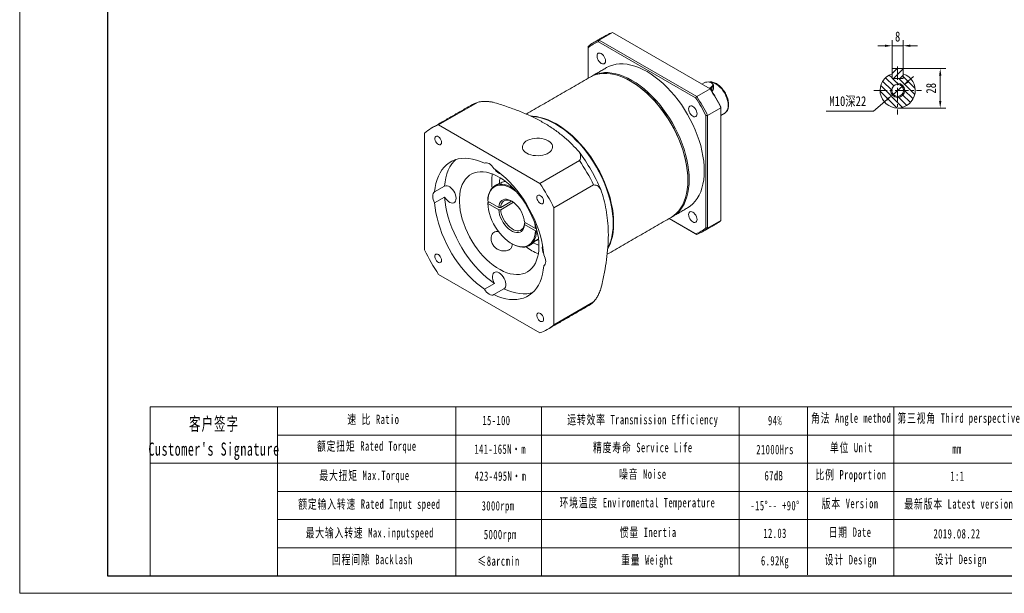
# Model space of a CAD drawing. Header units: millimetres. Extents: x -162 to 887, y -159 to 583.
# Tile 1 of 3: x -162 to 537, y -159 to 249. Entities that reach past the tile are written whole.
import ezdxf

# ---------------------------------------------------------------- set-up
doc = ezdxf.new("R2010")
doc.units = ezdxf.units.MM
doc.header["$LTSCALE"] = 1.5
doc.linetypes.add('CENTER', pattern=[10.16, 6.35, -1.27, 1.27, -1.27])
doc.layers.get('0').update_dxf_attribs({"lineweight": 18})
for name, color, linetype, lineweight in [('3中心线层', 1, 'CENTER', 18), ('5剖面线层', 2, 'Continuous', 18), ('7标注层', 4, 'Continuous', 18), ('SLD-0', 7, 'Continuous', 18), ('图框_外框线', 7, 'Continuous', 18)]:
    doc.layers.add(name, color=color, linetype=linetype, lineweight=lineweight)
doc.styles.add('TH_GBDIM', font='txt', dxfattribs={"width": 0.8})
doc.styles.add('标准', font='txt', dxfattribs={"width": 0.667})
doc.dimstyles.new('TH_GBDIM', dxfattribs={"dimscale": 2, "dimtxt": 3.5, "dimasz": 2.5, "dimexe": 2, "dimexo": 0, "dimgap": 1.5, "dimtad": 1, "dimdec": 1, "dimdsep": 46, "dimtxsty": 'TH_GBDIM', "dimcen": 2.5, "dimdle": 5, "dimclrd": 4, "dimclre": 4, "dimclrt": 3, "dimadec": 0, "dimazin": 2, "dimtfac": 0.714286, "dimtdec": 1, "dimtmove": 0, "dimatfit": 3, "dimfxl": 1, "dimtolj": 1, "dimarcsym": 0})

# ---------------------------------------------------------------- blocks, each defined once
blk = doc.blocks.new('*X3')
at = {"layer": '7标注层', "transparency": 16777216}
for points in [[(468.31, 205.59), (469.4, 204.33), (465.07, 201.69)], [(453.18, 192.51), (454.27, 191.25), (457.51, 195.15)]]:
    blk.add_hatch(color=4, dxfattribs=at).paths.add_polyline_path(points, flags=0)
at = {"layer": '7标注层', "color": 4, "transparency": 16777216}
for p, q in [((468.85, 204.96), (472.63, 208.23)), ((465.07, 201.69), (457.51, 195.15)), ((444.25, 183.67), (453.73, 191.88)), ((410.5, 183.67), (444.25, 183.67))]:
    blk.add_line(p, q, dxfattribs=at)
at = {"layer": '7标注层', "color": 3, "transparency": 16777216, "insert": (425.87, 190.44), "char_height": 7, "width": 54.5689, "attachment_point": 5, "style": 'TH_GBDIM'}
blk.add_mtext('M10深22', dxfattribs=at)
blk = doc.blocks.new('*X4')
at = {"layer": '7标注层', "transparency": 16777216}
for points in [[(490.69, 208.92), (492.36, 208.92), (491.53, 213.92)], [(490.69, 190.92), (492.36, 190.92), (491.53, 185.92)]]:
    blk.add_hatch(color=4, dxfattribs=at).paths.add_polyline_path(points, flags=0)
at = {"layer": '7标注层', "color": 4, "transparency": 16777216}
for p, q in [((465.29, 213.92), (495.53, 213.92)), ((491.53, 208.92), (491.53, 190.92)), ((461.29, 185.92), (495.53, 185.92))]:
    blk.add_line(p, q, dxfattribs=at)
at = {"layer": '7标注层', "color": 3, "transparency": 16777216, "insert": (485.03, 199.92), "char_height": 7, "width": 14.1867, "attachment_point": 5, "rotation": 90, "style": 'TH_GBDIM'}
blk.add_mtext('28', dxfattribs=at)
blk = doc.blocks.new('*X5')
at = {"layer": '7标注层', "transparency": 16777216}
for points in [[(452.29, 230.96), (452.29, 229.29), (457.29, 230.13)], [(470.29, 230.96), (470.29, 229.29), (465.29, 230.13)]]:
    blk.add_hatch(color=4, dxfattribs=at).paths.add_polyline_path(points, flags=0)
at = {"layer": '7标注层', "color": 4, "transparency": 16777216}
for p, q in [((457.29, 213.92), (457.29, 234.13)), ((465.29, 213.92), (465.29, 234.13)), ((452.29, 230.13), (447.29, 230.13)), ((457.29, 230.13), (465.29, 230.13)), ((470.29, 230.13), (475.29, 230.13))]:
    blk.add_line(p, q, dxfattribs=at)
at = {"layer": '7标注层', "color": 3, "transparency": 16777216, "insert": (461.29, 236.63), "char_height": 7, "width": 6.3467, "attachment_point": 5, "style": 'TH_GBDIM'}
blk.add_mtext('8', dxfattribs=at)

msp = doc.modelspace()

# ---------------------------------------------------------------- hatches: boundary and pattern name
at = {"layer": '5剖面线层'}
h = msp.add_hatch(dxfattribs=at)
h.set_pattern_fill('ANSI31', color=256, style=0, pattern_type=0)
h.set_pattern_definition([(135, (0, 0), (-2.245064, -2.245064), [])])
edge = h.paths.add_edge_path(flags=0)
edge.add_line((457.289913, 206.919364), (457.289913, 210.262083))
edge.add_arc((461.289913, 198.419364), 12.5, 108.662925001, 431.337074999)
edge.add_line((465.289913, 210.262083), (465.289913, 206.919364))
edge.add_line((465.289913, 206.919364), (457.289913, 206.919364))
edge = h.paths.add_edge_path(flags=0)
edge.add_arc((461.289913, 198.419364), 4.25, 180, 360, ccw=False)
edge.add_arc((461.289913, 198.419364), 4.25, 0, 180, ccw=False)
h = msp.add_hatch(dxfattribs=at)
h.set_pattern_fill('ANSI31', color=256, style=0, pattern_type=0)
h.paths.add_polyline_path([(465.289913, 210.262083), (465.289913, 213.919364), (461.289913, 213.919364), (461.289913, 206.919364), (464.889913, 206.919364), (465.289913, 207.319364)], flags=0)
h.paths.add_polyline_path([(461.289913, 213.919364), (457.289913, 213.919364), (457.289913, 207.319364), (457.689913, 206.919364), (461.289913, 206.919364)], flags=0)

# ---------------------------------------------------------------- linework, layer by layer
at = {"color": 7, "linetype": 'Continuous', "lineweight": 15}
for p, q in [((249.177085, 234.123935), (258.652315, 239.593869)), ((328.024502, 199.546159), (258.652315, 239.593869)), ((317.781187, 193.21327), (248.8138, 233.027295)), ((249.177085, 234.123935), (318.549271, 194.076225)), ((241.43677, 229.654092), (241.43677, 228.767243)), ((241.43677, 228.767243), (241.43677, 207.008872)), ((465.289913, 213.919364), (457.289913, 213.919364)), ((457.289913, 213.919364), (457.289913, 207.319364)), ((457.289913, 206.919364), (457.289913, 210.262083)), ((465.289913, 207.319364), (465.289913, 213.919364)), ((465.289913, 210.262083), (465.289913, 206.919364)), ((323.885422, 203.807433), (322.26419, 202.871516)), ((457.689913, 206.919364), (457.289913, 207.319364)), ((457.289913, 206.919364), (465.289913, 206.919364)), ((464.889913, 206.919364), (457.689913, 206.919364)), ((465.289913, 207.319364), (464.889913, 206.919364)), ((328.024502, 199.546159), (318.549271, 194.076225)), ((327.35536, 199.932447), (328.976591, 200.868363)), ((329.259433, 200.378466), (327.921092, 199.605858)), ((328.976591, 200.868363), (329.259433, 200.378466)), ((329.259433, 200.378466), (329.259433, 197.986077)), ((330.431006, 202.011282), (330.431006, 199.274815)), ((135.250323, 173.86884), (163.421859, 190.131922)), ((326.289582, 180.669607), (335.764812, 186.139541)), ((335.764812, 186.558944), (335.764812, 186.139541)), ((335.764812, 106.031103), (335.764812, 186.139541)), ((325.158213, 100.794895), (325.158213, 180.435883)), ((326.289582, 180.669607), (326.289582, 100.561168)), ((125.213653, 168.072912), (125.213653, 85.102563)), ((207.100863, 132.390407), (135.250323, 173.86884)), ((235.272398, 148.653488), (207.100863, 132.390407)), ((182.220584, 133.942809), (182.337993, 134.092759)), ((312.288869, 134.982172), (312.288869, 134.573967)), ((139.501185, 130.383569), (132.430118, 126.301529)), ((217.137534, 115.006385), (245.30907, 131.269467)), ((132.430118, 118.541991), (139.501185, 122.62403)), ((170.129366, 118.619289), (171.190255, 119.231727)), ((177.92034, 115.346532), (170.129666, 119.843992)), ((179.336832, 115.345218), (187.086869, 119.819219)), ((188.431703, 118.962494), (179.336832, 113.712136)), ((170.129666, 118.210911), (177.92034, 113.71345)), ((217.137534, 32.036036), (217.137534, 115.006385)), ((318.549271, 96.091326), (298.934547, 107.414666)), ((298.934641, 107.414717), (317.781187, 96.534838)), ((335.764812, 106.031103), (326.289582, 100.561168)), ((196.248368, 103.949315), (196.955703, 104.35765)), ((204.041315, 100.267214), (196.250644, 104.764673)), ((196.250644, 103.131591), (204.041315, 98.634132)), ((205.111776, 98.843545), (204.748723, 98.633959)), ((203.603515, 91.53774), (206.193533, 93.032926)), ((135.250323, 67.718539), (207.100863, 26.240105)), ((174.886863, 61.334238), (167.815797, 57.252198)), ((174.53539, 53.37306), (181.606457, 57.455099)), ((245.30907, 48.299117), (217.137534, 32.036036))]:
    msp.add_line(p, q, dxfattribs=at)
for p, q in [((20.840767, -26.345598), (20.840767, -146.278306)), ((147.432984, -26.345598), (147.432984, -146.278306))]:
    msp.add_line(p, q)
for points in [[(253.802696, 219.337852), (253.700296, 220.295146), (253.400075, 221.305429), (252.922492, 222.299854), (252.300094, 223.210654), (251.575296, 223.975754), (250.797493, 224.543019), (250.019689, 224.873787), (249.294891, 224.945521), (248.672492, 224.753327), (248.194909, 224.310307), (247.894688, 223.646653), (247.792288, 222.807587), (247.894688, 221.850293), (248.194909, 220.840008), (248.672492, 219.845585), (249.294891, 218.934786), (250.019689, 218.169686), (250.797493, 217.60242), (251.575296, 217.271653), (252.300094, 217.199919), (252.922492, 217.392113), (253.400075, 217.835129), (253.700296, 218.498787), (253.802696, 219.337852)], [(323.956132, 141.309335), (323.85254, 144.71859), (323.542287, 148.230081), (323.026957, 151.825909), (322.30917, 155.487758), (321.392592, 159.196962), (320.281891, 162.934619), (318.982725, 166.681687), (317.501716, 170.419068), (315.846409, 174.127721), (314.025244, 177.788744), (312.047493, 181.383486), (309.923239, 184.893622), (307.663306, 188.301271), (305.279212, 191.589067), (302.783104, 194.740253), (300.187701, 197.738777), (297.506232, 200.569356), (294.752354, 203.217563), (291.940108, 205.669909), (289.08382, 207.913895), (286.198047, 209.938083), (283.297493, 211.732164), (280.396939, 213.286992), (277.511164, 214.594648), (274.654877, 215.648461), (271.84263, 216.443065), (269.088754, 216.974416), (266.407283, 217.239797), (263.811881, 217.237862), (261.315772, 216.96862), (258.931678, 216.433442), (256.671745, 215.635055), (254.549829, 214.578878)], [(300.377893, 108.247891), (300.38023, 108.24924), (302.357981, 109.560519), (304.179146, 111.118866), (305.834453, 112.916342), (307.315462, 114.943788), (308.614628, 117.190871), (309.725329, 119.64614), (310.641907, 122.297086), (311.359694, 125.130195), (311.875024, 128.131037), (312.185277, 131.284317), (312.288869, 134.573967), (312.185277, 137.983222), (311.875024, 141.494713), (311.359694, 145.090542), (310.641907, 148.752391), (309.725329, 152.461594), (308.614628, 156.199252), (307.315462, 159.94632), (305.834453, 163.683701), (304.179146, 167.392353), (302.357981, 171.053376), (300.38023, 174.648118), (298.255976, 178.158255), (295.996043, 181.565904), (293.611949, 184.853699), (291.115841, 188.004886), (288.520438, 191.003409), (285.838969, 193.833988), (283.085091, 196.482195), (280.272845, 198.934541), (277.416557, 201.178528), (274.530784, 203.202716), (271.63023, 204.996797), (268.729676, 206.551624), (265.843901, 207.85928), (262.987614, 208.913093), (260.175367, 209.707698), (257.421491, 210.239049), (254.74002, 210.504429), (252.144617, 210.502494), (249.648509, 210.233253), (247.264415, 209.698074), (245.004482, 208.899688), (242.882566, 207.84351)], [(243.345859, 208.102479), (243.79947, 208.372827), (245.923722, 209.430353), (248.183655, 210.22874), (250.567749, 210.763919), (253.063857, 211.03316), (255.65926, 211.035095), (258.340731, 210.769715), (261.094607, 210.238363), (263.906854, 209.443759), (266.763141, 208.389946), (269.648916, 207.08229), (272.54947, 205.527463), (275.450024, 203.733382), (278.335797, 201.709194), (281.192085, 199.465207), (284.004331, 197.012861), (286.758209, 194.364654), (289.439678, 191.534075), (292.035081, 188.535552), (294.531189, 185.384365), (296.915283, 182.096569), (299.175216, 178.688921), (301.299469, 175.178784), (303.277221, 171.584042), (305.098386, 167.923019), (306.753693, 164.214367), (308.234702, 160.476986), (309.533868, 156.729918), (310.644569, 152.99226), (311.561147, 149.283057), (312.278934, 145.621208), (312.794264, 142.025379), (313.104517, 138.513888), (313.208109, 135.104633)], [(271.990334, 204.788847), (274.859116, 203.014151), (277.719795, 201.007561), (280.551246, 198.78309), (283.339039, 196.35207), (286.068967, 193.726887), (288.727121, 190.920925), (291.299954, 187.948474), (293.774359, 184.824688), (296.137722, 181.565484), (298.378001, 178.187466), (300.483784, 174.707852), (302.444335, 171.14437), (304.249668, 167.515181), (305.890582, 163.838776), (307.35871, 160.133896), (308.64658, 156.419409), (309.747625, 152.714251), (310.656232, 149.037303), (311.367771, 145.4073), (311.878622, 141.842737), (312.186178, 138.361782), (312.288869, 134.982172)], [(328.976591, 200.868363), (329.590648, 201.341903), (329.948736, 201.896138), (330.021834, 202.486158), (329.804023, 203.064166), (329.312952, 203.583336), (328.588403, 204.001609), (327.689076, 204.285099), (326.687827, 204.410839), (325.665772, 204.36864), (324.705707, 204.16192), (323.885422, 203.807433)], [(340.926698, 187.844597), (340.823109, 189.462453), (340.514775, 191.161985), (340.008921, 192.90336), (339.317405, 194.645762), (338.456433, 196.34835), (337.446189, 197.971216), (336.310348, 199.476323), (335.075538, 200.828391), (333.770698, 201.99573), (332.426413, 202.950977), (331.074194, 203.671744), (329.745734, 204.141135), (328.472172, 204.348147), (327.508607, 204.320845)], [(329.259894, 203.643833), (329.63317, 203.395103), (330.178806, 202.818248), (330.420815, 202.176016), (330.339592, 201.520436), (329.941722, 200.904624), (329.259433, 200.378466)], [(318.802695, 181.814152), (318.700299, 182.771444), (318.400076, 183.781727), (317.922495, 184.776151), (317.300096, 185.686951), (316.575297, 186.452052), (315.797493, 187.019318), (315.019688, 187.350086), (314.294889, 187.42182), (313.672491, 187.229627), (313.194909, 186.786606), (312.894689, 186.122951), (312.792288, 185.283886), (312.894689, 184.326591), (313.194909, 183.316307), (313.672491, 182.321885), (314.294889, 181.411085), (315.019688, 180.645985), (315.797493, 180.078719), (316.575297, 179.747951), (317.300096, 179.676216), (317.922495, 179.86841), (318.400076, 180.311427), (318.700299, 180.975084), (318.802695, 181.814152)], [(200.840517, 180.099195), (202.01509, 180.066975), (204.696561, 179.801594), (207.450437, 179.270243), (210.262684, 178.475639), (213.118971, 177.421826), (216.004745, 176.11417), (218.905299, 174.559342), (221.805853, 172.765261), (224.691627, 170.741073), (227.547915, 168.497087), (230.360161, 166.044741), (233.114039, 163.396534), (235.795508, 160.565955), (238.390911, 157.567431), (240.887018, 154.416245), (243.271113, 151.128449), (245.531045, 147.7208), (247.655299, 144.210663), (249.633051, 140.615922), (251.454216, 136.954899), (253.109523, 133.246246), (254.590532, 129.508865), (255.889698, 125.761797), (257.000399, 122.02414), (257.916977, 118.314936), (258.634764, 114.653087), (259.150093, 111.057259), (259.460347, 107.545768), (259.563939, 104.136513), (259.460347, 100.846862), (259.150093, 97.693583), (258.634764, 94.69274), (257.916977, 91.859632), (257.000399, 89.208686), (255.889698, 86.753417), (255.366813, 85.783902)], [(201.207269, 179.881636), (201.661535, 179.862873), (204.343007, 179.597492), (207.096882, 179.066141), (209.90913, 178.271536), (212.765417, 177.217723), (215.651191, 175.910067), (218.551745, 174.35524), (221.452299, 172.561159), (224.338073, 170.536971), (227.194361, 168.292985), (230.006607, 165.840638), (232.760484, 163.192431), (235.441954, 160.361852), (238.037357, 157.363329), (240.533464, 154.212143), (242.917559, 150.924347), (245.177491, 147.516698), (247.301745, 144.006561), (249.279497, 140.41182), (251.100662, 136.750797), (252.755969, 133.042144), (254.236977, 129.304763), (255.536143, 125.557695), (256.646845, 121.820037), (257.563423, 118.110834), (258.28121, 114.448985), (258.796539, 110.853156), (259.106793, 107.341666), (259.210385, 103.93241), (259.106793, 100.64276), (258.796539, 97.48948), (258.28121, 94.488638), (257.563423, 91.655529), (256.646845, 89.004584), (255.536143, 86.549314), (255.384657, 86.258175)], [(137.329757, 161.453422), (137.222946, 162.333392), (136.912006, 163.258494), (136.424565, 164.146527), (135.803933, 164.918588), (135.105256, 165.506073), (134.390616, 165.856785), (133.723513, 165.939553), (133.163218, 165.747034), (132.759517, 165.296329), (132.548282, 164.627485), (132.548282, 163.799931), (132.759517, 162.887201), (133.163218, 161.97039), (133.723513, 161.130967), (134.390616, 160.443518), (135.105256, 159.969121), (135.803933, 159.749931), (136.424565, 159.805425), (136.912006, 160.130674), (137.222946, 160.696769), (137.329757, 161.453422)], [(213.100838, 162.603461), (214.243094, 161.818798), (215.146056, 160.936301), (215.785084, 159.980042), (216.14275, 158.976107), (216.2093, 157.951878), (215.982916, 156.935294), (215.469775, 155.954087), (214.683876, 155.035021), (213.64665, 154.203162), (212.386394, 153.481206), (210.937485, 152.888844), (209.339448, 152.442235), (207.635867, 152.153558), (205.873215, 152.030692), (204.099567, 152.076983), (202.363315, 152.291175), (200.711811, 152.667421), (199.190105, 153.195459), (197.839701, 153.860882), (196.697445, 154.645547), (195.794486, 155.528043), (195.155455, 156.4843), (194.797789, 157.488239), (194.731238, 158.512465), (194.957622, 159.529049), (195.470765, 160.510258), (196.256664, 161.429324), (197.29389, 162.261183), (198.554143, 162.983138), (200.003052, 163.5755), (201.601091, 164.022111), (203.304674, 164.310787), (205.067325, 164.433654), (206.840969, 164.387361), (208.577225, 164.173171), (210.22873, 163.796926), (211.750437, 163.268888), (213.100838, 162.603461)], [(167.815797, 146.735885), (164.977012, 147.968487), (162.171761, 148.941877), (159.415219, 149.650796), (156.7223, 150.091405), (154.107571, 150.261319), (151.585178, 150.159621), (149.168766, 149.786859), (146.871409, 149.145054), (144.705534, 148.237673), (142.682858, 147.069626), (140.814325, 145.647236), (139.110042, 143.978194), (137.57923, 142.07153), (136.23017, 139.937559), (135.07016, 137.587827), (134.105477, 135.035042), (133.341336, 132.293019), (132.781876, 129.376588), (132.430118, 126.301529)], [(147.441524, 149.332946), (146.181108, 148.060234), (144.650297, 146.153569), (143.301237, 144.019599), (142.141226, 141.669867), (141.176543, 139.117082), (140.412402, 136.375058), (139.852942, 133.458627), (139.501185, 130.383569)], [(174.53539, 142.856746), (173.813921, 143.951505), (172.992216, 144.929629), (172.101493, 145.753955), (171.175594, 146.393163), (170.249693, 146.822976), (169.358971, 147.027057), (168.537265, 146.997653), (167.815797, 146.735885)], [(206.530932, 87.80835), (206.426229, 90.676545), (206.112893, 93.644393), (205.593246, 96.68992), (204.871134, 99.79058), (203.951903, 102.923416), (202.842361, 106.065233), (201.550721, 109.192769), (200.086547, 112.28287), (198.460674, 115.312662), (196.685149, 118.259706), (194.773107, 121.102188), (192.738713, 123.819061), (190.597021, 126.390214), (188.363894, 128.796606), (186.055861, 131.020425), (183.690012, 133.045203), (181.283863, 134.855953), (178.855226, 136.439267), (176.422085, 137.783421), (174.002452, 138.878466), (171.614242, 139.716294), (169.275135, 140.290701), (167.002451, 140.597435), (164.813015, 140.634225), (162.723037, 140.400801), (160.74799, 139.898887), (158.902497, 139.132201), (157.200222, 138.106419), (155.653767, 136.829136), (154.274582, 135.309809), (153.072878, 133.559684), (152.057553, 131.591722), (151.236121, 129.42049), (150.614666, 127.062065), (150.197789, 124.533907), (149.988577, 121.854733), (149.988577, 119.044381), (150.197789, 116.123656), (150.614666, 113.114182), (151.236121, 110.03824), (152.057553, 106.918604), (153.072878, 103.778371), (154.274582, 100.64079), (155.653767, 97.529088), (157.200222, 94.466306), (158.902497, 91.475119), (160.74799, 88.577673), (162.723037, 85.79542), (164.813015, 83.148955), (167.002451, 80.657877), (169.275135, 78.340625), (171.614242, 76.21436), (174.002452, 74.29482), (176.422085, 72.596213), (178.855226, 71.131125), (181.283863, 69.910393), (183.690012, 68.94306), (186.055861, 68.23629), (188.363894, 67.795309), (190.597021, 67.623387), (192.738713, 67.721798), (194.773107, 68.089808), (196.685149, 68.724695), (198.460674, 69.621759), (200.086547, 70.774358), (201.550721, 72.17396), (202.842361, 73.810201), (203.951903, 75.670968), (204.871134, 77.742482), (205.593246, 80.00941), (206.112893, 82.454965), (206.426229, 85.061043), (206.530932, 87.80835)], [(209.921066, 81.566957), (209.569314, 85.048143), (209.009852, 88.610514), (208.245708, 92.234797), (207.281025, 95.901382), (206.121017, 99.590432), (204.771954, 103.281996), (203.241144, 106.956097), (201.536862, 110.592862), (199.668329, 114.172614), (197.645652, 117.675994), (195.479778, 121.084039), (193.182422, 124.378316), (190.766009, 127.541008), (188.243617, 130.554999), (185.628887, 133.403987), (182.935967, 136.072558), (180.179426, 138.546273), (177.374174, 140.811758), (174.53539, 142.856746)], [(312.045156, 114.983259), (312.047493, 114.984608), (314.025244, 116.295886), (315.846409, 117.854234), (317.501716, 119.65171), (318.982725, 121.679156), (320.281891, 123.926239), (321.392592, 126.381508), (322.30917, 129.032454), (323.026957, 131.865562), (323.542287, 134.866405), (323.85254, 138.019684), (323.956132, 141.309335)], [(313.208109, 135.104633), (313.104517, 131.814983), (312.794264, 128.661703), (312.278934, 125.660861), (311.561147, 122.827752), (310.644569, 120.176806), (309.533868, 117.721537), (308.234702, 115.474454), (306.753693, 113.447008), (305.098386, 111.649532), (303.277221, 110.091185), (301.299469, 108.779906), (300.833839, 108.519588)], [(132.430118, 126.301529), (131.842757, 125.80748), (131.406511, 125.110445), (131.137951, 124.236907), (131.047283, 123.220054), (131.137951, 122.098517), (131.406511, 120.914907), (131.842757, 119.714193), (132.430118, 118.541991)], [(139.501185, 130.383569), (140.294473, 130.670326), (141.206904, 130.67613), (142.196617, 130.400717), (143.218202, 129.856721), (144.22479, 129.069101), (145.170199, 128.073994), (146.011053, 126.917054), (146.708771, 125.651364), (147.231346, 124.334991), (147.554799, 123.028333), (147.664292, 121.791338), (147.554799, 120.680761), (147.231346, 119.747554), (146.708771, 119.034533), (146.011053, 118.574412), (145.170199, 118.388301), (144.22479, 118.48474), (143.218202, 118.859302), (142.196617, 119.494804), (141.206904, 120.362087), (140.294473, 121.421363), (139.501185, 122.62403)], [(170.129366, 120.25237), (170.309748, 122.323443), (170.6945, 124.240841), (171.279031, 125.981688), (172.056367, 127.525213), (173.017234, 128.853002), (174.150167, 129.949213), (175.44165, 130.800765), (176.876274, 131.397499), (178.436922, 131.732298), (180.104974, 131.801164), (181.86053, 131.603278), (183.682642, 131.140998), (185.549572, 130.419843), (187.439046, 129.448414), (188.130258, 129.033456)], [(190.61425, 126.370598), (189.954972, 126.897355), (188.046088, 128.250081), (186.124894, 129.359163), (184.216012, 130.210386), (182.343904, 130.792844), (180.532563, 131.099069), (178.805205, 131.125139), (177.183967, 130.870717), (175.689625, 130.339067), (174.341332, 129.537), (173.156367, 128.474797), (172.149917, 127.16607), (171.33488, 125.627592), (170.721701, 123.87908), (170.31824, 121.942942), (170.129666, 119.843992)], [(139.501185, 122.62403), (139.852942, 119.142842), (140.412402, 115.580471), (141.176543, 111.95619), (142.141226, 108.289607), (143.301237, 104.600553), (144.650297, 100.908992), (146.181108, 97.23489), (147.885391, 93.598126), (149.753924, 90.01837), (151.7766, 86.514994), (153.942475, 83.106949), (156.239833, 79.812671), (158.656244, 76.64998), (161.178637, 73.635988), (163.793366, 70.787), (166.486286, 68.11843), (169.242827, 65.644711), (172.048078, 63.37923), (174.886863, 61.334238)], [(177.92034, 115.346532), (178.14414, 116.864593), (178.58856, 118.194501), (179.242633, 119.303442), (180.090222, 120.164053), (181.110413, 120.7551), (182.278034, 121.062), (183.564274, 121.07718), (184.937397, 120.800263), (186.363521, 120.238087), (187.807461, 119.404518), (189.233586, 118.320126), (190.606709, 117.011668), (191.892949, 115.511427), (193.06057, 113.856421), (194.080761, 112.087487), (194.92835, 110.248271), (195.582424, 108.384152), (196.026841, 106.541129), (196.250644, 104.764673)], [(187.447557, 119.636841), (187.129029, 119.79882), (185.818121, 120.316629), (184.555514, 120.573439), (183.372094, 120.562967), (182.296811, 120.285469), (181.355969, 119.747734), (180.572583, 118.962916), (179.965817, 117.950214), (179.550514, 116.7344), (179.336832, 115.345218)], [(209.829755, 119.600063), (209.722945, 120.480034), (209.412006, 121.405135), (208.924562, 122.29317), (208.303934, 123.065228), (207.605255, 123.652714), (206.890618, 124.003424), (206.223513, 124.086194), (205.663218, 123.893675), (205.25952, 123.442968), (205.048285, 122.774124), (205.048285, 121.94657), (205.25952, 121.03384), (205.663218, 120.11703), (206.223513, 119.277608), (206.890618, 118.590157), (207.605255, 118.115763), (208.303934, 117.896571), (208.924562, 117.952067), (209.412006, 118.277315), (209.722945, 118.843411), (209.829755, 119.600063)], [(132.430118, 118.541991), (132.781876, 115.060802), (133.341336, 111.498432), (134.105477, 107.87415), (135.07016, 104.207567), (136.23017, 100.518514), (137.57923, 96.826952), (139.110042, 93.15285), (140.814325, 89.516086), (142.682858, 85.936331), (144.705534, 82.432955), (146.871409, 79.024909), (149.168766, 75.730631), (151.585178, 72.56794), (154.107571, 69.553949), (156.7223, 66.704961), (159.415219, 64.036391), (162.171761, 61.562671), (164.977012, 59.297191), (167.815797, 57.252198)], [(170.129666, 118.210911), (170.31824, 115.894239), (170.721701, 113.492274), (171.33488, 111.035801), (172.149917, 108.556301), (173.156367, 106.085551), (174.341332, 103.655216), (175.689625, 101.296443), (177.183967, 99.039464), (178.805205, 96.913201), (180.532563, 94.944904), (182.343904, 93.1598), (184.216012, 91.580768), (186.124894, 90.228043), (188.046088, 89.118962), (189.954972, 88.267737), (191.827079, 87.685279), (193.638419, 87.379054), (195.365776, 87.352987), (196.987015, 87.607407), (198.481358, 88.139056), (199.829651, 88.941123), (201.014615, 90.003327), (202.021066, 91.312053), (202.836102, 92.850532), (203.449281, 94.599045), (203.852742, 96.535183), (204.041315, 98.634132)], [(196.250644, 103.131591), (196.026841, 101.613532), (195.582424, 100.283622), (194.92835, 99.174682), (194.080761, 98.31407), (193.06057, 97.723023), (191.892949, 97.416124), (190.606709, 97.400945), (189.233586, 97.67786), (187.807461, 98.240038), (186.363521, 99.073606), (184.937397, 100.157997), (183.564274, 101.466456), (182.278034, 102.966697), (181.110413, 104.621702), (180.090222, 106.390636), (179.242633, 108.229853), (178.58856, 110.093971), (178.14414, 111.936996), (177.92034, 113.71345)], [(179.336832, 113.712136), (179.550514, 112.076243), (179.965817, 110.380931), (180.572583, 108.667672), (181.355969, 106.978375), (182.296811, 105.354367), (183.372094, 103.835374), (184.555514, 102.458554), (185.818121, 101.257589), (187.129029, 100.261856), (188.45617, 99.495713), (189.767078, 98.977904), (191.029685, 98.721095), (192.213105, 98.731567), (193.288388, 99.009065), (194.22923, 99.5468), (195.012616, 100.331618), (195.619382, 101.34432), (196.034686, 102.560133), (196.248368, 103.949315)], [(318.802695, 106.754551), (318.700299, 107.711843), (318.400076, 108.722126), (317.922495, 109.716551), (317.300096, 110.627347), (316.575297, 111.392451), (315.797493, 111.959714), (315.019688, 112.290485), (314.294889, 112.362217), (313.672491, 112.170026), (313.194909, 111.727005), (312.894689, 111.06335), (312.792288, 110.224285), (312.894689, 109.266991), (313.194909, 108.256706), (313.672491, 107.262284), (314.294889, 106.351485), (315.019688, 105.586384), (315.797493, 105.019118), (316.575297, 104.68835), (317.300096, 104.616615), (317.922495, 104.808809), (318.400076, 105.251827), (318.700299, 105.915483), (318.802695, 106.754551)], [(204.748723, 98.633959), (204.568343, 96.562886), (204.18359, 94.645489), (203.59906, 92.904641), (202.821725, 91.361115), (201.860858, 90.033326), (200.727925, 88.937116), (199.43644, 88.085564), (198.001816, 87.48883), (196.441169, 87.154031), (194.773116, 87.085164), (193.017562, 87.283051), (191.195449, 87.74533), (189.328519, 88.466485), (187.439046, 89.437914), (187.43623, 89.43954)], [(204.041315, 100.267214), (203.852742, 102.583886), (203.685698, 103.727731)], [(202.487756, 90.178037), (204.498162, 89.247643), (206.524244, 88.522356)], [(137.329757, 77.733098), (137.222946, 78.613068), (136.912006, 79.53817), (136.424565, 80.426203), (135.803933, 81.198264), (135.105256, 81.785749), (134.390616, 82.136461), (133.723513, 82.21923), (133.163218, 82.02671), (132.759517, 81.576005), (132.548282, 80.907161), (132.548282, 80.079607), (132.759517, 79.166877), (133.163218, 78.250066), (133.723513, 77.410643), (134.390616, 76.723194), (135.105256, 76.248797), (135.803933, 76.029607), (136.424565, 76.085101), (136.912006, 76.41035), (137.222946, 76.976445), (137.329757, 77.733098)], [(209.921066, 73.807419), (210.50843, 74.301467), (210.944676, 74.998502), (211.213236, 75.872039), (211.303904, 76.888892), (211.213236, 78.010429), (210.944676, 79.194039), (210.50843, 80.394753), (209.921066, 81.566957)], [(174.53539, 53.37306), (177.374174, 52.140461), (180.179426, 51.167067), (182.935967, 50.458152), (185.628887, 50.017543), (188.243617, 49.847629), (190.766009, 49.949328), (193.182422, 50.322089), (195.479778, 50.963894), (197.645652, 51.871275), (199.668329, 53.039318), (201.536862, 54.461712), (203.241144, 56.130753), (204.771954, 58.037418), (206.121017, 60.171387), (207.281025, 62.521122), (208.245708, 65.073906), (209.009852, 67.815927), (209.569314, 70.732357), (209.921066, 73.807419)], [(174.886863, 61.334238), (174.241959, 62.622593), (173.78079, 63.942463), (173.524517, 65.233288), (173.484895, 66.435852), (173.663745, 67.494975), (174.052859, 68.362067), (174.634385, 68.997346), (175.381644, 69.371664), (176.260349, 69.467847), (177.230186, 69.281484), (178.24666, 68.821123), (179.263133, 68.107889), (180.232971, 67.174501), (181.111676, 66.063786), (181.858933, 64.826703), (182.44046, 63.520008), (182.829574, 62.203654), (183.008424, 60.938035), (182.968803, 59.781217), (182.71253, 58.786279), (182.251361, 57.998864), (181.606457, 57.455099)], [(167.815797, 57.252198), (168.537265, 56.15744), (169.358971, 55.179319), (170.249693, 54.354993), (171.175594, 53.715782), (172.101493, 53.285972), (172.992216, 53.081891), (173.813921, 53.111292), (174.53539, 53.37306)], [(181.606457, 57.455099), (184.44524, 56.222501), (187.250493, 55.249107), (190.007033, 54.540192), (192.699954, 54.099583), (195.314684, 53.929668), (197.837075, 54.031367), (200.253488, 54.404128), (201.980727, 54.858039)], [(209.829755, 35.879739), (209.722945, 36.75971), (209.412006, 37.684811), (208.924562, 38.572846), (208.303934, 39.344904), (207.605255, 39.93239), (206.890618, 40.2831), (206.223513, 40.36587), (205.663218, 40.173351), (205.25952, 39.722644), (205.048285, 39.0538), (205.048285, 38.226246), (205.25952, 37.313516), (205.663218, 36.396707), (206.223513, 35.557284), (206.890618, 34.869834), (207.605255, 34.395439), (208.303934, 34.176248), (208.924562, 34.231744), (209.412006, 34.556991), (209.722945, 35.123087), (209.829755, 35.879739)]]:
    msp.add_lwpolyline(points, dxfattribs=at)
msp.add_circle((461.289913, 198.419364), 4.25, dxfattribs=at)
for centre, radius, start, end in [((267.616411, 215.11653), 26.067128, 110.113748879, 119.977893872), ((258.108728, 209.720455), 25.986614, 110.10256367, 129.90820497), ((257.803458, 208.942779), 25.707545, 110.468323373, 129.542410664), ((461.289913, 198.419364), 12.5, 108.662924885, 71.337075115), ((216.070363, 125.971693), 133.966157, 26.687701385, 33.312276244), ((217.41738, 126.749294), 132.602073, 26.810821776, 33.189166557), ((172.018547, 163.623127), 27.867889, 107.967655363, 119.962310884), ((206.810778, 120.626233), 132.602073, 26.810821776, 33.189166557), ((206.595133, 120.501759), 133.966157, 26.687701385, 33.312276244), ((334.804456, 187.167256), 6.159597, 304.998839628, 6.313308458), ((143.798411, 147.478228), 27.74048, 107.947468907, 132.063269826), ((127.358316, 74.759249), 134.144972, 23.403347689, 36.596658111), ((117.211758, 68.901784), 142.473328, 25.960402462, 34.039606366), ((181.957578, 146.306769), 7.755679, 210.837995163, 253.987193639), ((210.156668, 133.531683), 37.21137, 171.355032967, 186.882056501), ((202.50939, 131.038638), 24.250659, 167.148375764, 176.951240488), ((89.040222, 52.638703), 142.473328, 25.960402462, 34.039606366), ((319.006608, 126.084828), 26.134065, 300.029423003, 309.884337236), ((308.791528, 120.619316), 25.707509, 290.468355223, 309.5424674), ((309.617691, 120.494685), 25.986478, 290.102524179, 309.908261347), ((196.254442, 96.432468), 8.829905, 304.278851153, 326.335058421), ((253.311257, 147.470394), 142.473656, 205.960404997, 214.039590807), ((219.332403, 116.482204), 36.544874, 232.970079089, 248.782074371), ((216.622616, 86.268843), 7.757371, 166.032167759, 209.14306205), ((226.724031, 68.888111), 27.736444, 300.003630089, 312.07157554), ((198.552764, 52.630734), 27.740499, 287.947481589, 312.063270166)]:
    msp.add_arc(centre, radius, start, end, dxfattribs=at)
at = {"color": 4}
msp.add_arc((461.289913, 198.419364), 5, 180, 90, dxfattribs=at)
at = {"color": 7, "linetype": 'Continuous', "lineweight": 15}
for points in [[(254.591557, 237.696352), (245.116327, 232.226418)], [(248.8138, 233.027295), (249.177085, 234.123935)], [(254.549829, 214.578878), (243.801806, 208.374176)], [(242.882566, 207.84351), (197.441154, 181.610742)], [(271.990334, 204.788847), (271.636837, 204.992982)], [(329.259894, 203.643833), (328.977006, 203.807194)], [(328.024502, 199.546159), (328.387789, 199.336331)], [(317.781187, 193.21327), (318.549271, 194.076225)], [(158.100481, 187.766587), (129.928945, 171.503506)], [(335.764815, 180.636443), (338.337353, 182.121538)], [(325.158213, 180.435883), (326.289582, 180.669607)], [(176.307412, 131.306405), (175.190041, 130.661361)], [(170.129666, 119.843992), (170.129366, 120.25237)], [(170.129366, 118.619289), (170.129666, 118.210911)], [(177.92034, 113.71345), (179.336832, 113.712136)], [(301.297133, 108.778557), (312.045156, 114.983259)], [(254.926707, 82.00948), (300.377893, 108.247891)], [(204.748723, 100.267041), (204.041315, 100.267214)], [(204.041315, 98.634132), (204.748723, 98.633959)], [(322.61003, 97.988843), (332.085261, 103.458777)], [(325.158213, 100.794895), (326.289582, 100.561168)], [(318.549271, 96.091326), (317.781187, 96.534838)], [(187.082734, 89.643675), (187.43623, 89.43954)], [(199.688049, 88.224968), (200.80542, 88.870013)], [(200.795776, 88.886715), (201.227631, 89.136262)], [(212.422239, 28.605443), (240.593775, 44.868525)]]:
    msp.add_open_spline(points, degree=1, dxfattribs=at)
for points, knots in [([(338.298678, 182.113475), (338.333809, 182.128803), (338.713453, 182.294448), (339.316432, 182.829319), (340.064335, 183.702858), (340.628456, 184.780782), (341.018852, 186.019409), (341.191669, 187.202293), (341.229228, 188.236517), (341.192979, 189.313703), (341.023638, 190.671357), (340.63593, 192.324641), (340.071554, 193.988883), (339.343638, 195.630412), (338.467748, 197.216527), (337.461697, 198.715428), (336.345185, 200.096807), (335.139309, 201.332454), (333.86598, 202.396281), (332.547185, 203.265395), (331.207129, 203.914978), (329.867846, 204.334949), (328.575274, 204.469034), (327.705793, 204.457275), (327.310445, 204.326967), (327.294874, 204.321834)], [0, 0, 0, 0, 0.1457149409, 1.574696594, 2.9998442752, 4.4443001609, 5.922683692, 7.4324372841, 8.2834295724, 9.0988822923, 10.6339765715, 12.1666741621, 13.6962978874, 15.2234168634, 16.7492923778, 18.2754366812, 19.8030508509, 21.3336833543, 22.8689632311, 24.4101869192, 25.9575156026, 27.5072102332, 29.047258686, 30.5603938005, 30.6224311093, 30.6224311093, 30.6224311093, 30.6224311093]), ([(330.403167, 199.626618), (330.382174, 199.353055), (330.336361, 198.756078), (329.842361, 198.10142), (329.397303, 197.809266), (329.259433, 197.718763)], [0, 0, 0, 0, 0.8618285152, 1.8807040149, 2.3379873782, 2.3379873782, 2.3379873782, 2.3379873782]), ([(163.421859, 190.131922), (164.403326, 190.304775), (166.19533, 190.620379), (168.9496, 190.627156), (171.493556, 190.434846), (173.139176, 190.149033), (173.953955, 190.007522)], [0, 0, 0, 0, 3.0230391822, 5.5195936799, 8.0862711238, 10.603330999, 10.603330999, 10.603330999, 10.603330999]), ([(235.056909, 154.733537), (233.444632, 156.482016), (230.220496, 159.978519), (224.72065, 165.0507), (218.576622, 169.916446), (211.77503, 174.431376), (204.372104, 178.504274), (196.432364, 182.177739), (187.934036, 185.495692), (180.355866, 188.066518), (175.629331, 189.499562), (173.953955, 190.007522)], [0, 0, 0, 0, 8.3665858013, 16.7309973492, 25.2574285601, 33.7814454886, 41.9729936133, 50.165924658, 58.5685213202, 66.9736787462, 71.5889073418, 71.5889073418, 71.5889073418, 71.5889073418]), ([(235.056909, 154.733537), (235.400833, 154.040654), (235.995833, 152.841939), (236.174531, 151.049945), (235.90684, 149.696418), (235.433527, 148.91836), (235.272398, 148.653488)], [0, 0, 0, 0, 2.2386288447, 3.8729148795, 5.5656535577, 6.4393295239, 6.4393295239, 6.4393295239, 6.4393295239]), ([(182.408422, 133.930291), (182.323966, 133.890156), (181.728306, 133.607084), (180.431583, 133.109138), (178.563792, 132.373508), (177.13368, 131.780506), (176.489845, 131.393553), (176.317056, 131.289705)], [0, 0, 0, 0, 0.2582336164, 1.8213129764, 3.4902460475, 5.7988643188, 6.6457093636, 6.6457093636, 6.6457093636, 6.6457093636]), ([(245.30907, 131.269467), (245.949515, 131.24539), (247.118869, 131.201429), (248.501872, 130.416331), (249.607288, 129.393301), (250.182549, 128.489383), (250.467372, 128.041835)], [0, 0, 0, 0, 1.8350914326, 3.3505893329, 4.9086526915, 6.4365973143, 6.4365973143, 6.4365973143, 6.4365973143]), ([(250.467372, 57.482398), (250.865122, 59.187383), (251.970311, 63.924874), (253.507837, 71.630537), (254.889867, 80.584624), (255.706118, 89.377163), (255.889812, 97.903786), (255.390671, 106.005822), (254.274864, 113.720142), (252.634956, 121.084142), (251.189968, 125.722389), (250.467372, 128.041835)], [0, 0, 0, 0, 4.6156017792, 12.8249625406, 21.032002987, 29.4219723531, 37.8103854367, 46.1583886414, 54.5085956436, 63.0504528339, 71.5946902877, 71.5946902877, 71.5946902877, 71.5946902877]), ([(179.336832, 115.345218), (178.96693, 115.345579), (178.494766, 115.346039), (178.022601, 115.346444), (177.92034, 115.346532)], [0, 0, 0, 0, 1.1097089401, 1.4164929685, 1.4164929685, 1.4164929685, 1.4164929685]), ([(185.317725, 85.274584), (184.685032, 84.989933), (183.419788, 84.420695), (181.026184, 84.309396), (178.587655, 84.824988), (176.283239, 86.025834), (174.323604, 87.88337), (173.167423, 89.906033), (172.63212, 91.735896), (172.433076, 93.508249), (172.710138, 95.399548), (173.702259, 97.117902), (175.155258, 98.088133), (176.642141, 98.404175), (177.572205, 98.237229), (177.910384, 98.176526)], [0, 0, 0, 0, 2.2301596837, 4.4598129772, 6.7050161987, 9.0168943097, 11.4766163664, 14.1768150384, 15.6618692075, 17.1463544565, 19.602247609, 21.5869598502, 23.5809208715, 25.3747710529, 26.3997024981, 26.3997024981, 26.3997024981, 26.3997024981]), ([(196.248368, 103.949315), (196.248992, 103.735775), (196.249789, 103.4632), (196.250492, 103.190625), (196.250644, 103.131591)], [0, 0, 0, 0, 0.64062335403, 0.81772680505, 0.81772680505, 0.81772680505, 0.81772680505]), ([(206.208298, 92.36128), (206.1375, 92.331807), (205.436257, 92.039884), (204.32954, 91.645801), (203.464571, 91.246793), (203.290946, 91.1667)], [0, 0, 0, 0, 0.2596933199, 2.5722307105, 3.1530054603, 3.1530054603, 3.1530054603, 3.1530054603]), ([(187.369979, 89.406679), (187.430664, 89.12342), (187.635681, 88.166461), (187.046511, 86.763058), (186.095973, 85.744849), (185.420867, 85.336909), (185.317725, 85.274584)], [0, 0, 0, 0, 0.8198666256, 2.769825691, 4.636400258, 4.9730001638, 4.9730001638, 4.9730001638, 4.9730001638]), ([(250.467372, 57.482398), (250.039215, 56.343657), (249.298485, 54.37359), (247.835753, 51.633713), (246.529594, 49.680492), (245.619045, 48.649943), (245.30907, 48.299117)], [0, 0, 0, 0, 3.6865816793, 6.3779295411, 9.1655396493, 10.6043105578, 10.6043105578, 10.6043105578, 10.6043105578])]:
    msp.add_open_spline(points, degree=3, knots=knots, dxfattribs=at)
at = {"layer": '3中心线层'}
for p, q in [((461.289913, 215.419364), (461.289913, 181.419364)), ((444.289913, 198.419364), (478.289913, 198.419364))]:
    msp.add_line(p, q, dxfattribs=at)
at = {"layer": '7标注层', "color": 0}
msp.add_line((-69.629725, -26.345598), (-69.629725, -146.2578), dxfattribs=at)
at = {"layer": 'SLD-0'}
for p, q in [((208.427346, -26.345598), (208.427346, -146.244159)), ((348.806184, -26.345598), (348.806184, -146.2578))]:
    msp.add_line(p, q, dxfattribs=at)
at = {"layer": '图框_外框线'}
for p, q in [((-69.629725, -26.345598), (874.424019, -26.345598)), ((397.326567, -26.345598), (397.326567, -145.592662)), ((458.583544, -26.345598), (458.583544, -146.2578)), ((20.840767, -46.352996), (551.418365, -46.352996)), ((-69.629725, -66.360394), (874.424019, -66.360394)), ((20.840767, -86.367791), (874.424019, -86.367791)), ((20.840767, -106.375189), (874.424019, -106.375189)), ((20.840767, -126.382586), (874.424019, -126.382586))]:
    msp.add_line(p, q, dxfattribs=at)
at = {"layer": '图框_外框线', "color": 3}
msp.add_lwpolyline([(-162.313043, -158.748608), (886.914827, -158.748608), (886.914827, 583.205386), (-162.313043, 583.205386)], close=True, dxfattribs=at)
at = {"layer": '图框_外框线', "color": 3, "lineweight": 25}
msp.add_lwpolyline([(-99.859003, -146.2578), (874.424019, -146.2578), (874.424019, 570.714578), (-99.859003, 570.714578)], close=True, dxfattribs=at)

# ---------------------------------------------------------------- texts
at = {"layer": 'SLD-0', "color": 1, "attachment_point": 2, "line_spacing_factor": 1.15057, "style": '标准'}
for s, insert, char_height, width in [("\\T1.1;客户签字\\PCustomer's Signature", (-24.238539, -33.748489), 9.33678556, 116.15057507), ('\\T1.1;速 比 Ratio', (88.880277, -31.847062), 6.66913254, 54.49288619), ('\\T1.1;\\pxqc;15-100', (176.282643, -32.616293), 6.66913254, 28.35575777), ('\\T1.1;运转效率 Transmission Efficiency', (280.26144, -32.05202), 6.66913254, 113.33225856), ('\\T1.1;94%', (374.196485, -32.733066), 6.6691325, 85.28943096), ('\\T1.1;角法 Angle method ', (428.280487, -30.952871), 6.66913254, 85.28943096), ('\\T1.1;第三视角 Third perspective', (504.767029, -30.952871), 6.66913254, 102.21370447), ('\\T1.1;额定扭矩 Rated Torque', (84.192511, -50.819312), 6.66913254, 118.40862085), ('\\T1.1;141-165N·m', (178.927743, -53.00641), 6.66913254, 55.23792084), ('\\T1.1;精度寿命 Service Life', (280.26144, -51.872409), 6.66913254, 88.95776693), ('\\T1.1;21000Hrs', (374.196485, -53.288068), 6.66913254, 85.28943096), ('\\T1.1;单位 Unit', (428.317443, -51.898676), 6.66913254, 85.28943096), ('\\T1.1;mm', (503.509905, -52.84302), 6.6691325, 85.28943096), ('\\T1.1;噪音 Noise', (280.26144, -70.737589), 6.66913254, 58.84809353), ('\\T1.1;最大扭矩 Max.Torque', (82.551792, -71.66537), 6.66913254, 78.72248588), ('\\T1.1;423-495N·m', (179.164397, -72.163037), 6.66913254, 66.32755968), ('\\T1.1;67dB', (373.375206, -71.903989), 6.6691325, 44.00842861), ('\\T1.1;比例 Proportion', (428.073024, -71.19439), 6.66913254, 57.42564267), ('\\T1.1;1:1', (503.674223, -72.185462), 6.6691325, 85.28943096), ('\\T1.1;环境温度 Enviromental Temperature', (276.438006, -91.035575), 6.66913254, 112.37637434), ('\\T1.1;版本 Version', (427.524085, -91.618559), 6.66913254, 85.28943096), ('\\T1.1;额定输入转速 Rated Input speed', (86.067617, -92.042985), 6.66913254, 104.66101192), ('\\T1.1;3000rpm', (177.436105, -93.256122), 6.66913254, 45.9530279), ('\\T1.1;-15%%D-- +90%%D', (374.196485, -93.112679), 6.66913254, 57.20966762), ('\\T1.1;最新版本 Latest version', (504.713571, -91.909521), 6.66913254, 85.28943096), ('\\T1.1;最大输入转速 Max.inputspeed ', (86.302006, -112.420588), 6.66913254, 105.26563747), ('\\T1.1;惯量 Inertia', (284.084894, -112.049958), 6.66913254, 60.25062304), ('\\T1.1;日期 Date', (427.457594, -111.968961), 6.66913254, 85.28943096), ('\\T1.1;5000rpm', (179.027772, -113.619796), 6.66913254, 145.82597848), ('\\T1.1;12.03', (374.196485, -112.775511), 6.66913254, 45.10629081), ('\\T1.1;2019.08.22', (503.378425, -113.127785), 6.66913254, 85.28943096), ('\\T1.1;回程间隙 Backlash', (88.177112, -131.392838), 6.66913254, 85.35387126), ('\\T1.1;≤8arcmin ', (177.808252, -132.4977), 6.66913254, 51.30219594), ('\\T1.1;重量 Weight', (283.368012, -131.631534), 6.66913254, 51.85787496), ('\\T1.1;6.92Kg', (374.196485, -132.277869), 6.66913254, 44.62219034), ('\\T1.1;设计 Design', (428.005663, -131.55958), 6.66913254, 85.28943096), ('\\T1.1;设计 Design', (506.111688, -131.295848), 6.66913254, 85.28943096)]:
    msp.add_mtext(s, dxfattribs=dict(at, insert=insert, char_height=char_height, width=width))

# ---------------------------------------------------------------- dimensions: what is measured, and where the dimension line sits
at = {"layer": '7标注层'}
dim = msp.add_linear_dim(base=(465.289913, 230.125078), p1=(457.289913, 213.919364), p2=(465.289913, 213.919364), dimstyle='TH_GBDIM', override={"dimdec": 5, "dimsah": 1, "dimtzin": 0}, dxfattribs=at)
dim.commit()
dim.dimension.update_dxf_attribs({"geometry": '*X5', "text_midpoint": (461.289913, 230.125078), "dimtype": 160})
dim = msp.add_linear_dim(base=(491.525834, 185.919364), p1=(465.289913, 213.919364), p2=(461.289913, 185.919364), angle=90, dimstyle='TH_GBDIM', override={"dimdec": 5, "dimsah": 1, "dimtzin": 0}, dxfattribs=at)
dim.commit()
dim.dimension.update_dxf_attribs({"geometry": '*X4', "text_midpoint": (485.025834, 199.919364)})
dim = msp.add_diameter_dim_2p(p1=(465.070774, 201.691227), p2=(457.509052, 195.1475), text='M10深22', dimstyle='TH_GBDIM', override={"dimtoh": 1, "dimdec": 0, "dimpost": '%%C<>', "dimsah": 1, "dimtzin": 0}, dxfattribs=at)
dim.commit()
dim.dimension.update_dxf_attribs({"geometry": '*X3', "text_midpoint": (452.068909, 190.439736), "dimtype": 163})

doc.saveas('drawing.dxf')
